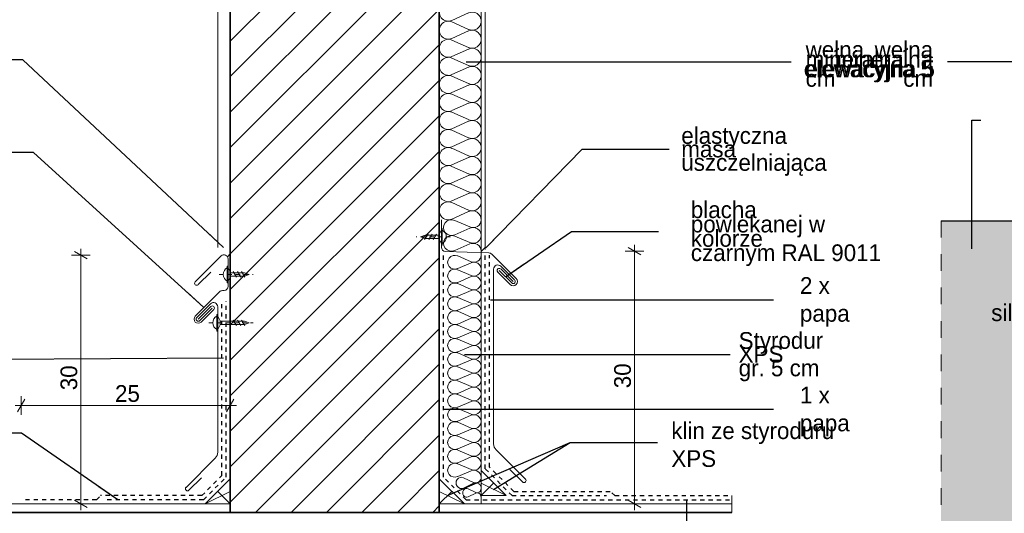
# Model space of a CAD drawing. Extents: x -109972 to -86652, y 98618 to 122888.
# Tile 13 of 74: x -97987 to -96810, y 106407 to 106998. Entities that reach past the tile are written whole.
import ezdxf

# ---------------------------------------------------------------- set-up
doc = ezdxf.new("R2010")
doc.units = 0
doc.header["$MEASUREMENT"] = 0
doc.linetypes.add('Hidden Line', pattern=[10, 5, -5])
doc.linetypes.add('Przerywana', pattern=[40, 20, -20])
for name, color, linetype, lineweight in [('A-Opisy_Nr_Pióra__21', 7, 'Continuous', 13), ('Arch konstrukcja dachu_Nr_Pióra__21', 7, 'Continuous', 13), ('Arch ocieplenie_Nr_Pióra__46', 5, 'Continuous', 13), ('Arch wykończenie_Nr_Pióra__46', 5, 'Continuous', 13), ('Arch wymiary_Nr_Pióra__21', 7, 'Continuous', 13), ('Arch ściany nośne_Nr_Pióra__21', 7, 'Continuous', 13), ('Arch ściany nośne_Nr_Pióra__27', 7, 'Continuous', 35), ('INWENT.ŚCIANY_Nr_Pióra__1', 7, 'Continuous', 25), ('INWENT.ŚCIANY_Nr_Pióra__21', 7, 'Continuous', 13), ('INWENT.ŚCIANY_Nr_Pióra__27', 7, 'Continuous', 35)]:
    doc.layers.add(name, color=color, linetype=linetype, lineweight=lineweight)
for name, color, linetype, lineweight, true_color in [('Arch kolorystyka_Nr_Pióra__61', 7, 'Continuous', 20, 0x6a6a6a), ('Arch ocieplenie_Nr_Pióra__24', 7, 'Continuous', 13, 0x029e21), ('Arch stropy_Nr_Pióra__3', 7, 'Continuous', 18, 0xff6600), ('INWENT DACH_Nr_Pióra__22', 7, 'Continuous', 25, 0x7f7f7f)]:
    doc.layers.add(name, color=color, linetype=linetype, lineweight=lineweight, true_color=true_color)
doc.layers.add('Arch ocieplenie', color=7, linetype='Continuous')
doc.layers.add('Arch wymiary', color=7, linetype='Continuous')
doc.styles.add('GENERATED_STYLE_2', font='txt')
doc.styles.add('GENERATED_STYLE_4', font='txt')
doc.dimstyles.new('GENERATED_STYLE__3', dxfattribs={"dimtxt": 20, "dimasz": 11.4, "dimexe": 0.18, "dimexo": 0, "dimgap": 0.09, "dimtad": 1, "dimdec": 0, "dimlfac": 0.1, "dimzin": 0, "dimdsep": 46, "dimtxsty": 'GENERATED_STYLE_2', "dimblk": 'ARROWHEAD_2', "dimblk1": 'ARROWHEAD_2', "dimblk2": 'ARROWHEAD_2', "dimcen": 0.09, "dimclrd": 7, "dimclre": 7, "dimclrt": 7, "dimazin": 0, "dimtfac": 1, "dimtdec": 4, "dimtmove": 0, "dimatfit": 3, "dimfxl": 0, "dimtolj": 1, "dimtzin": 0, "dimarcsym": 0})
doc.dimstyles.new('GENERATED_STYLE__4', dxfattribs={"dimtxt": 20, "dimasz": 11.4, "dimexe": 0.18, "dimexo": 0, "dimgap": 0.09, "dimtad": 1, "dimtih": 1, "dimtoh": 1, "dimdec": 0, "dimlfac": 0.1, "dimzin": 0, "dimdsep": 46, "dimtxsty": 'GENERATED_STYLE_2', "dimblk": 'ARROWHEAD_2', "dimblk1": 'ARROWHEAD_2', "dimblk2": 'ARROWHEAD_2', "dimcen": 0.09, "dimclrd": 7, "dimclre": 7, "dimclrt": 7, "dimazin": 0, "dimtfac": 1, "dimtdec": 4, "dimtmove": 0, "dimatfit": 3, "dimfxl": 0, "dimtolj": 1, "dimtzin": 0, "dimarcsym": 0})
doc.dimstyles.new('GENERATED_STYLE__5', dxfattribs={"dimtxt": 0.18, "dimasz": 27.36, "dimexe": 0.18, "dimexo": 0.0625, "dimgap": 0.09, "dimtad": 0, "dimtih": 1, "dimtoh": 1, "dimdec": 4, "dimzin": 0, "dimdsep": 46, "dimcen": 0.09, "dimadec": 0, "dimazin": 0, "dimtfac": 1, "dimtdec": 4, "dimtmove": 0, "dimatfit": 3, "dimldrblk": 'ARROWHEAD_5', "dimfxl": 0, "dimtolj": 1, "dimtzin": 0, "dimarcsym": 0})
pattern_1 = [(45, (0, 0), (-21.2132034, 21.2132034), [])]

# ---------------------------------------------------------------- blocks, each defined once
blk = doc.blocks.new('Izolacja cieplna 14_9', base_point=(-97435.5, 106758.2))
at = {"layer": 'Arch ocieplenie_Nr_Pióra__24', "linetype": 'Continuous'}
for p, q in [((-97450.4, 107288.4), (-97470.6, 107297.3)), ((-97470.6, 107277.6), (-97450.4, 107286.5)), ((-97450.4, 107266.8), (-97470.6, 107275.7)), ((-97470.6, 107256), (-97450.4, 107264.9)), ((-97450.4, 107245.2), (-97470.6, 107254.1)), ((-97470.6, 107234.4), (-97450.4, 107243.3)), ((-97450.4, 107223.6), (-97470.6, 107232.5)), ((-97470.6, 107212.8), (-97450.4, 107221.7)), ((-97450.4, 107202), (-97470.6, 107210.9)), ((-97470.6, 107191.2), (-97450.4, 107200.1)), ((-97450.4, 107180.4), (-97470.6, 107189.3)), ((-97470.6, 107169.6), (-97450.4, 107178.5)), ((-97450.4, 107158.8), (-97470.6, 107167.7)), ((-97470.6, 107148), (-97450.4, 107156.9)), ((-97450.4, 107137.2), (-97470.6, 107146.1)), ((-97470.6, 107126.4), (-97450.4, 107135.3)), ((-97450.4, 107115.6), (-97470.6, 107124.5)), ((-97470.6, 107104.8), (-97450.4, 107113.7)), ((-97450.4, 107094), (-97470.6, 107102.9)), ((-97470.6, 107083.2), (-97450.4, 107092.1)), ((-97450.4, 107072.4), (-97470.6, 107081.3)), ((-97470.6, 107061.6), (-97450.4, 107070.5)), ((-97450.4, 107050.8), (-97470.6, 107059.7)), ((-97470.6, 107040), (-97450.4, 107048.9)), ((-97450.4, 107029.2), (-97470.6, 107038.1)), ((-97470.6, 107018.4), (-97450.4, 107027.3)), ((-97450.4, 107007.6), (-97470.6, 107016.5)), ((-97470.6, 106996.8), (-97450.4, 107005.7)), ((-97450.4, 106986), (-97470.6, 106994.9)), ((-97470.6, 106975.2), (-97450.4, 106984.1)), ((-97450.4, 106964.4), (-97470.6, 106973.3)), ((-97470.6, 106953.6), (-97450.4, 106962.5)), ((-97450.4, 106942.8), (-97470.6, 106951.7)), ((-97470.6, 106932), (-97450.4, 106940.9)), ((-97450.4, 106921.2), (-97470.6, 106930.1)), ((-97470.6, 106910.4), (-97450.4, 106919.3)), ((-97450.4, 106899.6), (-97470.6, 106908.5)), ((-97470.6, 106888.8), (-97450.4, 106897.7)), ((-97450.4, 106878), (-97470.6, 106886.9)), ((-97470.6, 106867.2), (-97450.4, 106876.1)), ((-97450.4, 106856.4), (-97470.6, 106865.3)), ((-97470.6, 106845.6), (-97450.4, 106854.5)), ((-97450.4, 106834.8), (-97470.6, 106843.7)), ((-97470.6, 106824), (-97450.4, 106832.9)), ((-97450.4, 106813.2), (-97470.6, 106822.1)), ((-97470.6, 106802.4), (-97450.4, 106811.3)), ((-97450.4, 106791.5), (-97470.6, 106800.5)), ((-97470.6, 106780.8), (-97450.4, 106789.7)), ((-97450.4, 106769.9), (-97470.6, 106778.9)), ((-97470.6, 106759.1), (-97450.4, 106768.1))]:
    blk.add_line(p, q, dxfattribs=at)
for centre, start_param, end_param in [((-97474.8, 107287.4), 5.870392, 9.837571), ((-97446.1, 107298.2), 2.7288, 4.712389), ((-97446.1, 107276.6), 2.7288, 6.695979), ((-97474.8, 107265.8), 5.870392, 9.837571), ((-97474.8, 107244.2), 5.870392, 9.837571), ((-97446.1, 107255), 2.7288, 6.695979), ((-97446.1, 107233.4), 2.7288, 6.695979), ((-97474.8, 107222.6), 5.870392, 9.837571), ((-97446.1, 107211.8), 2.7288, 6.695979), ((-97474.8, 107201), 5.870392, 9.837571), ((-97446.1, 107190.2), 2.7288, 6.695979), ((-97474.8, 107179.4), 5.870392, 9.837571), ((-97446.1, 107168.6), 2.7288, 6.695979), ((-97474.8, 107157.8), 5.870392, 9.837571), ((-97446.1, 107147), 2.7288, 6.695979), ((-97474.8, 107136.2), 5.870392, 9.837571), ((-97446.1, 107125.4), 2.7288, 6.695979), ((-97474.8, 107114.6), 5.870392, 9.837571), ((-97446.1, 107103.8), 2.7288, 6.695979), ((-97474.8, 107093), 5.870392, 9.837571), ((-97446.1, 107082.2), 2.7288, 6.695979), ((-97474.8, 107071.4), 5.870392, 9.837571), ((-97446.1, 107060.6), 2.7288, 6.695979), ((-97474.8, 107049.8), 5.870392, 9.837571), ((-97446.1, 107039), 2.7288, 6.695979), ((-97474.8, 107028.2), 5.870392, 9.837571), ((-97446.1, 107017.4), 2.7288, 6.695979), ((-97474.8, 107006.6), 5.870392, 9.837571), ((-97446.1, 106995.8), 2.7288, 6.695979), ((-97474.8, 106985), 5.870392, 9.837571), ((-97446.1, 106974.2), 2.7288, 6.695979), ((-97474.8, 106963.4), 5.870392, 9.837571), ((-97446.1, 106952.6), 2.7288, 6.695979), ((-97474.8, 106941.8), 5.870392, 9.837571), ((-97446.1, 106931), 2.7288, 6.695979), ((-97474.8, 106920.2), 5.870392, 9.837571), ((-97446.1, 106909.4), 2.7288, 6.695979), ((-97474.8, 106898.6), 5.870392, 9.837571), ((-97446.1, 106887.8), 2.7288, 6.695979), ((-97474.8, 106877), 5.870392, 9.837571), ((-97446.1, 106866.2), 2.7288, 6.695979), ((-97474.8, 106855.4), 5.870392, 9.837571), ((-97446.1, 106844.6), 2.7288, 6.695979), ((-97474.8, 106833.8), 5.870392, 9.837571), ((-97446.1, 106823), 2.7288, 6.695979), ((-97474.8, 106812.2), 5.870392, 9.837571), ((-97446.1, 106801.4), 2.7288, 6.695979), ((-97474.8, 106790.6), 5.870392, 9.837571), ((-97446.1, 106779.8), 2.7288, 6.695979), ((-97474.8, 106769), 5.870392, 9.837571), ((-97446.1, 106758.2), 4.712389, 6.695979)]:
    blk.add_ellipse(centre, major_axis=(0, 10.8), ratio=0.984609, start_param=start_param, end_param=end_param, dxfattribs=at)
blk = doc.blocks.new('Izolacja cieplna 14_12', base_point=(-97435.5, 106450.3))
at = {"layer": 'Arch ocieplenie_Nr_Pióra__46', "linetype": 'Continuous'}
for p, q in [((-97447.4, 106708.1), (-97463.5, 106715)), ((-97463.5, 106699.9), (-97447.4, 106706.8)), ((-97447.4, 106691.6), (-97463.5, 106698.5)), ((-97463.5, 106683.3), (-97447.4, 106690.2)), ((-97447.4, 106675), (-97463.5, 106681.9)), ((-97463.5, 106666.7), (-97447.4, 106673.6)), ((-97447.4, 106658.4), (-97463.5, 106665.3)), ((-97463.5, 106650.1), (-97447.4, 106657)), ((-97447.4, 106641.8), (-97463.5, 106648.7)), ((-97463.5, 106633.5), (-97447.4, 106640.4)), ((-97447.4, 106625.2), (-97463.5, 106632.1)), ((-97463.5, 106616.9), (-97447.4, 106623.8)), ((-97447.4, 106608.6), (-97463.5, 106615.5)), ((-97463.5, 106600.3), (-97447.4, 106607.2)), ((-97447.4, 106592), (-97463.5, 106598.9)), ((-97463.5, 106583.7), (-97447.4, 106590.6)), ((-97447.4, 106575.4), (-97463.5, 106582.3)), ((-97463.5, 106567.1), (-97447.4, 106574)), ((-97447.4, 106558.8), (-97463.5, 106565.7)), ((-97463.5, 106550.5), (-97447.4, 106557.4)), ((-97447.4, 106542.3), (-97463.5, 106549.2)), ((-97463.5, 106534), (-97447.4, 106540.9)), ((-97447.4, 106525.7), (-97463.5, 106532.6)), ((-97463.5, 106517.4), (-97447.4, 106524.3)), ((-97447.4, 106509.1), (-97463.5, 106516)), ((-97463.5, 106500.8), (-97447.4, 106507.7)), ((-97447.4, 106492.5), (-97463.5, 106499.4)), ((-97463.5, 106484.2), (-97447.4, 106491.1)), ((-97447.4, 106475.9), (-97463.5, 106482.8)), ((-97463.5, 106467.6), (-97447.4, 106474.5)), ((-97447.4, 106459.3), (-97463.5, 106466.2)), ((-97463.5, 106451), (-97447.4, 106457.9))]:
    blk.add_line(p, q, dxfattribs=at)
for centre, start_param, end_param in [((-97467, 106707.4), 4.299595, 8.266775), ((-97444, 106715.7), 1.158004, 3.141593), ((-97444, 106699.2), 1.158004, 5.125183), ((-97467, 106690.9), 4.299595, 8.266775), ((-97444, 106682.6), 1.158004, 5.125183), ((-97467, 106674.3), 4.299595, 8.266775), ((-97444, 106666), 1.158004, 5.125183), ((-97467, 106657.7), 4.299595, 8.266775), ((-97444, 106649.4), 1.158004, 5.125183), ((-97467, 106641.1), 4.299595, 8.266775), ((-97467, 106624.5), 4.299595, 8.266775), ((-97444, 106632.8), 1.158004, 5.125183), ((-97444, 106616.2), 1.158004, 5.125183), ((-97467, 106607.9), 4.299595, 8.266775), ((-97444, 106599.6), 1.158004, 5.125183), ((-97467, 106591.3), 4.299595, 8.266775), ((-97444, 106583), 1.158004, 5.125183), ((-97467, 106574.7), 4.299595, 8.266775), ((-97444, 106566.4), 1.158004, 5.125183), ((-97467, 106558.1), 4.299595, 8.266775), ((-97467, 106541.6), 4.299595, 8.266775), ((-97444, 106549.8), 1.158004, 5.125183), ((-97444, 106533.3), 1.158004, 5.125183), ((-97467, 106525), 4.299595, 8.266775), ((-97467, 106508.4), 4.299595, 8.266775), ((-97444, 106516.7), 1.158004, 5.125183), ((-97444, 106500.1), 1.158004, 5.125183), ((-97467, 106491.8), 4.299595, 8.266775), ((-97444, 106483.5), 1.158004, 5.125183), ((-97467, 106475.2), 4.299595, 8.266775), ((-97467, 106458.6), 4.299595, 8.266775), ((-97444, 106466.9), 1.158004, 5.125183), ((-97444, 106450.3), 3.141593, 5.125182)]:
    blk.add_ellipse(centre, major_axis=(-8.51, 0), ratio=0.975031, start_param=start_param, end_param=end_param, dxfattribs=at)
blk = doc.blocks.new('Izolacja cieplna 14_14', base_point=(-97435.5, 106758.2))
at = {"layer": 'Arch ocieplenie_Nr_Pióra__24', "linetype": 'Continuous'}
for p, q in [((-97467.1, 106757.5), (-97448.9, 106749.7)), ((-97448.9, 106748.1), (-97467.1, 106740.3)), ((-97467.1, 106738.7), (-97448.9, 106730.9)), ((-97448.9, 106729.3), (-97467.1, 106721.5))]:
    blk.add_line(p, q, dxfattribs=at)
for centre, start_param, end_param in [((-97470.9, 106748.9), 1.158003, 5.125183), ((-97445, 106758.2), 4.299596, 6.283185), ((-97445, 106739.5), 4.299595, 8.266774), ((-97470.9, 106730.1), 1.158003, 5.125183), ((-97445, 106720.7), 0, 1.983589)]:
    blk.add_ellipse(centre, major_axis=(9.57, 0), ratio=0.979588, start_param=start_param, end_param=end_param, dxfattribs=at)
blk = doc.blocks.new('Izolacja cieplna 14_15', base_point=(-97435.5, 106450.3))
at = {"layer": 'Arch ocieplenie_Nr_Pióra__46', "linetype": 'Continuous'}
for p, q in [((-97456.5, 106449.7), (-97444.4, 106444.1)), ((-97444.4, 106443), (-97456.5, 106437.3))]:
    blk.add_line(p, q, dxfattribs=at)
for centre, start_param, end_param in [((-97459.1, 106443.5), 2.728799, 6.695979), ((-97441.8, 106450.3), 5.870392, 7.853982), ((-97441.8, 106436.8), 1.570796, 3.554385)]:
    blk.add_ellipse(centre, major_axis=(0, -6.77), ratio=0.94285, start_param=start_param, end_param=end_param, dxfattribs=at)
blk = doc.blocks.new('Izolacja cieplna 14_16', base_point=(-97435.5, 106436.8))
at = {"layer": 'Arch ocieplenie_Nr_Pióra__46', "linetype": 'Continuous'}
for p, q in [((-97451, 106436.3), (-97442, 106431.9)), ((-97442, 106431), (-97451, 106426.6))]:
    blk.add_line(p, q, dxfattribs=at)
for centre, start_param, end_param in [((-97452.8, 106431.5), 2.728799, 6.695979), ((-97440.2, 106436.8), 5.870392, 7.853982), ((-97440.2, 106426.2), 1.570796, 3.554385)]:
    blk.add_ellipse(centre, major_axis=(0, -5.29), ratio=0.887442, start_param=start_param, end_param=end_param, dxfattribs=at)
blk = doc.blocks.new('*D169')
at = {"layer": 'Arch wymiary_Nr_Pióra__21', "linetype": 'Continuous'}
for p, q in [((-97252.1, 106720.7), (-97252.1, 106728.1)), ((-97240.8, 106720.7), (-97263.3, 106720.7)), ((-97244.6, 106716.4), (-97259.6, 106725.1)), ((-97252.1, 106418.2), (-97252.1, 106720.7)), ((-97259.6, 106422.6), (-97244.6, 106413.9)), ((-97240.8, 106418.2), (-97263.3, 106418.2)), ((-97252.1, 106410.9), (-97252.1, 106418.2))]:
    blk.add_line(p, q, dxfattribs=at)
at = {"layer": 'Arch wymiary_Nr_Pióra__21', "insert": (-97256.1, 106556.7), "char_height": 20, "attachment_point": 7, "rotation": 90, "style": 'GENERATED_STYLE_2'}
blk.add_mtext('{30}', dxfattribs=at)
blk = doc.blocks.new('ARROWHEAD_2')
at = {"color": 0, "linetype": 'Continuous', "lineweight": 0}
for p, q in [((0, 0), (-1, 0)), ((-0.38, -0.66), (0.38, 0.66))]:
    blk.add_line(p, q, dxfattribs=at)
blk = doc.blocks.new('*D170')
at = {"layer": 'Arch wymiary_Nr_Pióra__21', "linetype": 'Continuous'}
for p, q in [((-97902.9, 106716), (-97925.4, 106716)), ((-97906.7, 106711.7), (-97921.7, 106720.4)), ((-97914.2, 106716), (-97914.2, 106723.4)), ((-97914.2, 106418.2), (-97914.2, 106716)), ((-97921.7, 106422.6), (-97906.7, 106413.9)), ((-97902.9, 106418.2), (-97925.4, 106418.2)), ((-97914.2, 106410.9), (-97914.2, 106418.2))]:
    blk.add_line(p, q, dxfattribs=at)
at = {"layer": 'Arch wymiary_Nr_Pióra__21', "insert": (-97918.2, 106554.3), "char_height": 20, "attachment_point": 7, "rotation": 90, "style": 'GENERATED_STYLE_2'}
blk.add_mtext('{30}', dxfattribs=at)
blk = doc.blocks.new('*D171')
at = {"layer": 'Arch wymiary_Nr_Pióra__21', "linetype": 'Continuous'}
for p, q in [((-97981.1, 106543.6), (-97989.8, 106528.6)), ((-97985.5, 106524.9), (-97985.5, 106547.4)), ((-97739.8, 106528.6), (-97731.1, 106543.6)), ((-97735.5, 106524.9), (-97735.5, 106547.4)), ((-97992.8, 106536.1), (-97985.5, 106536.1)), ((-97985.5, 106536.1), (-97735.5, 106536.1)), ((-97735.5, 106536.1), (-97728.1, 106536.1))]:
    blk.add_line(p, q, dxfattribs=at)
at = {"layer": 'Arch wymiary_Nr_Pióra__21', "insert": (-97873.3, 106540.1), "char_height": 20, "attachment_point": 7, "style": 'GENERATED_STYLE_2'}
blk.add_mtext('{25}', dxfattribs=at)
blk = doc.blocks.new('ARROWHEAD_5')
at = {"color": 0, "linetype": 'Continuous', "lineweight": 0}
blk.add_line((0, 0), (-1, 0), dxfattribs=at)
blk.add_solid([(-1, 0.2679), (0, 0), (-1, -0.2679), (-1, 0.2679)], dxfattribs=at)

msp = doc.modelspace()

# ---------------------------------------------------------------- hatches: boundary and pattern name
at = {"layer": 'Arch kolorystyka_Nr_Pióra__61', "linetype": 'Continuous', "lineweight": 0, "true_color": 0x1a1a1a}
msp.add_hatch(color=250, dxfattribs=at).paths.add_polyline_path([(-96885.5, 106318.2), (-96585.5, 106318.2), (-96585.5, 106757.1), (-96885.5, 106757.1)], flags=0)
at = {"layer": 'Arch ściany nośne_Nr_Pióra__21', "linetype": 'Continuous'}
h = msp.add_hatch(dxfattribs=at)
h.set_pattern_fill('Common_Brick', color=256, style=0, pattern_type=2)
h.set_pattern_definition(pattern_1)
h.paths.add_polyline_path([(-97735.5, 106408.2), (-97735.5, 107268.2), (-97485.5, 107268.2), (-97485.5, 106408.2)], flags=0)
h = msp.add_hatch(dxfattribs=at)
h.set_pattern_fill('Common_Brick', color=256, style=0, pattern_type=2)
h.set_pattern_definition(pattern_1)
h.paths.add_polyline_path([(-97435.5, 106718.9), (-97425.7, 106718.5, -0.196258), (-97430.5, 106726.9), (-97435.5, 106726.9)], flags=0)
h = msp.add_hatch(dxfattribs=at)
h.set_pattern_fill('Common_Brick', color=256, style=0, pattern_type=2)
h.set_pattern_definition(pattern_1)
h.paths.add_polyline_path([(-97750.5, 106711), (-97746.5, 106714.9, -0.668179), (-97738, 106711.4), (-97738, 106711), (-97735.5, 106711), (-97735.5, 106719), (-97735.5, 106725.2), (-97750.5, 106725.2, -0.377687)], flags=0)

# ---------------------------------------------------------------- linework, layer by layer
at = {"layer": 'Arch konstrukcja dachu_Nr_Pióra__21', "linetype": 'Continuous'}
for p, q in [((-97508, 106737.8), (-97502.4, 106739.8)), ((-97498.9, 106741.2), (-97503, 106734.5)), ((-97486, 106739.8), (-97502.4, 106739.8)), ((-97493.9, 106741.2), (-97498, 106734.5)), ((-97488.9, 106741.2), (-97493, 106734.5)), ((-97486, 106740.3), (-97483, 106745.8)), ((-97486, 106735.3), (-97486, 106740.3)), ((-97483, 106727.8), (-97483, 106747.8)), ((-97482, 106747.8), (-97483, 106747.8)), ((-97482, 106745.8), (-97482, 106747.8)), ((-97482, 106729.8), (-97482, 106745.8)), ((-97502.4, 106735.8), (-97508, 106737.8)), ((-97486, 106735.8), (-97502.4, 106735.8)), ((-97486, 106735.3), (-97483, 106729.8)), ((-97483, 106727.8), (-97482, 106727.8)), ((-97482, 106727.8), (-97482, 106729.8)), ((-97739, 106702.8), (-97738, 106702.8)), ((-97739, 106700.8), (-97739, 106702.8)), ((-97738, 106682.8), (-97738, 106702.8)), ((-97739, 106684.8), (-97739, 106700.8)), ((-97735, 106695.3), (-97738, 106700.8)), ((-97735, 106690.3), (-97735, 106695.3)), ((-97735, 106694.8), (-97718.6, 106694.8)), ((-97732, 106696.2), (-97727.9, 106689.5)), ((-97727, 106696.2), (-97722.9, 106689.5)), ((-97722, 106696.2), (-97717.9, 106689.5)), ((-97713, 106692.8), (-97718.6, 106694.8)), ((-97718.6, 106690.8), (-97713, 106692.8)), ((-97739, 106682.8), (-97739, 106684.8)), ((-97738, 106682.8), (-97739, 106682.8)), ((-97735, 106690.3), (-97738, 106684.8)), ((-97735, 106690.8), (-97718.6, 106690.8)), ((-97751.5, 106645), (-97750.5, 106645)), ((-97751.5, 106643), (-97751.5, 106645)), ((-97750.5, 106625), (-97750.5, 106645)), ((-97751.5, 106627), (-97751.5, 106643)), ((-97747.5, 106637.5), (-97750.5, 106643)), ((-97747.5, 106632.5), (-97750.5, 106627)), ((-97747.5, 106632.5), (-97747.5, 106637.5)), ((-97747.5, 106637), (-97718.6, 106637)), ((-97747.5, 106633), (-97718.6, 106633)), ((-97732, 106638.3), (-97727.9, 106631.6)), ((-97727, 106638.3), (-97722.9, 106631.6)), ((-97722, 106638.3), (-97717.9, 106631.6)), ((-97713, 106635), (-97718.6, 106637)), ((-97718.6, 106633), (-97713, 106635)), ((-97751.5, 106625), (-97751.5, 106627)), ((-97750.5, 106625), (-97751.5, 106625))]:
    msp.add_line(p, q, dxfattribs=at)
at = {"layer": 'Arch konstrukcja dachu_Nr_Pióra__21', "linetype": 'Hidden Line'}
for p, q in [((-97472.2, 106737.8), (-97513, 106737.8)), ((-97748.7, 106692.8), (-97708, 106692.8)), ((-97761.2, 106635), (-97708, 106635))]:
    msp.add_line(p, q, dxfattribs=at)
at = {"layer": 'Arch konstrukcja dachu_Nr_Pióra__21', "linetype": 'Continuous'}
for centre, start, end in [((-97486.2, 106737.8), 298.1509, 61.8491), ((-97734.7, 106692.8), 118.1509, 241.8491), ((-97747.2, 106635), 118.1509, 241.8491)]:
    msp.add_arc(centre, 9.07, start, end, dxfattribs=at)
at = {"layer": 'Arch stropy_Nr_Pióra__3', "linetype": 'Continuous'}
for p, q in [((-97483, 106758.2), (-97483, 106725.3)), ((-97746.5, 106714.9), (-97777.3, 106684.1)), ((-97477.9, 106720.3), (-97426.1, 106718.5)), ((-97422.7, 106717.1), (-97393.6, 106687.9)), ((-97738, 106711.4), (-97738, 106678.6)), ((-97395.4, 106686.2), (-97411.9, 106702.7)), ((-97758.8, 106695.6), (-97773.8, 106680.6)), ((-97420.5, 106490.2), (-97420.5, 106699.2)), ((-97415.7, 106695.9), (-97400.7, 106680.9)), ((-97413.9, 106697.6), (-97398.9, 106682.6)), ((-97412.1, 106699.4), (-97397.1, 106684.4)), ((-97748.2, 106672.1), (-97777.3, 106642.9)), ((-97742.8, 106673.6), (-97744.8, 106673.5)), ((-97775.6, 106641.2), (-97759, 106657.7)), ((-97758.8, 106654.4), (-97773.8, 106639.4)), ((-97757, 106652.6), (-97772, 106637.6)), ((-97755.2, 106650.9), (-97770.3, 106635.9)), ((-97750.5, 106480.2), (-97750.5, 106654.2)), ((-97417.5, 106483.1), (-97382.5, 106448.1)), ((-97753.4, 106473.1), (-97788.4, 106438.1)), ((-97401.1, 106459.6), (-97386.1, 106444.6)), ((-97769.9, 106449.6), (-97784.9, 106434.6))]:
    msp.add_line(p, q, dxfattribs=at)
for centre, radius, start, end in [((-97743, 106711.4), 5, 0, 135), ((-97478, 106725.3), 5, 180, 270), ((-97426.3, 106713.5), 5, 45, 88), ((-97415.5, 106699.2), 5, 45, 180), ((-97413.9, 106697.6), 2.5, 45, 225), ((-97775.6, 106682.3), 2.5, 135, 315), ((-97397.1, 106684.4), 5, 225, 45), ((-97397.1, 106684.4), 2.5, 225, 45), ((-97744.7, 106668.5), 5, 92, 135), ((-97743, 106678.6), 5, 272, 0), ((-97755.5, 106654.2), 5, 0, 135), ((-97757, 106652.6), 2.5, 315, 135), ((-97773.8, 106639.4), 5, 135, 315), ((-97773.8, 106639.4), 2.5, 135, 315), ((-97760.5, 106480.2), 10, 315, 0), ((-97410.5, 106490.2), 10, 180, 225), ((-97384.3, 106446.4), 2.5, 225, 45), ((-97786.6, 106436.4), 2.5, 135, 315)]:
    msp.add_arc(centre, radius, start, end, dxfattribs=at)
at = {"layer": 'Arch wykończenie_Nr_Pióra__46', "linetype": 'Continuous'}
for p, q in [((-97750.5, 107468.2), (-97750.5, 106725.2)), ((-97750.5, 107468.2), (-97750.5, 106725.2)), ((-97735.5, 107298.2), (-97735.5, 106418.2)), ((-97735.5, 107298.2), (-97735.5, 106418.2)), ((-97435.5, 107298.2), (-97435.5, 106418.2)), ((-97430.5, 107298.2), (-97430.5, 106722.6))]:
    msp.add_line(p, q, dxfattribs=at)
at = {"layer": 'Arch ściany nośne_Nr_Pióra__27', "linetype": 'Continuous'}
for p, q in [((-97735.5, 106408.2), (-97735.5, 107268.2)), ((-97485.5, 107268.2), (-97485.5, 106408.2)), ((-97485.5, 106408.2), (-97735.5, 106408.2))]:
    msp.add_line(p, q, dxfattribs=at)
at = {"layer": 'INWENT DACH_Nr_Pióra__22', "linetype": 'Continuous'}
msp.add_line((-96885.5, 106757.1), (-96585.5, 106757.1), dxfattribs=at)
at = {"layer": 'INWENT.ŚCIANY_Nr_Pióra__1', "linetype": 'Hidden Line'}
for p, q in [((-97480.5, 106450.3), (-97480.5, 106715.7)), ((-97430.5, 106460.3), (-97430.5, 106715.7)), ((-97425.5, 106462.4), (-97425.5, 106715.7)), ((-97745.5, 106452.4), (-97745.5, 106660.7)), ((-97740.5, 106450.3), (-97740.5, 106660.7)), ((-97398.4, 106428.2), (-97430.5, 106460.3)), ((-97396.3, 106433.2), (-97425.5, 106462.4)), ((-97769.6, 106428.2), (-97745.5, 106452.4)), ((-97767.5, 106423.2), (-97740.5, 106450.3)), ((-97453.4, 106423.2), (-97480.5, 106450.3)), ((-97396.3, 106433.2), (-97280.5, 106433.2)), ((-97275.5, 106428.2), (-97280.5, 106433.2)), ((-97895.5, 106423.2), (-97985.5, 106423.2)), ((-97895.5, 106423.2), (-97890.5, 106428.2)), ((-97769.6, 106428.2), (-97890.5, 106428.2)), ((-97767.5, 106423.2), (-97885.5, 106423.2)), ((-97453.4, 106423.2), (-97135.5, 106423.2)), ((-97398.4, 106428.2), (-97285.5, 106428.2)), ((-97275.5, 106428.2), (-97135.5, 106428.2))]:
    msp.add_line(p, q, dxfattribs=at)
at = {"layer": 'INWENT.ŚCIANY_Nr_Pióra__21', "linetype": 'Przerywana'}
for p, q in [((-96885.5, 106757.1), (-96885.5, 105668.2)), ((-97135.5, 106428.2), (-97135.5, 105668.2))]:
    msp.add_line(p, q, dxfattribs=at)
at = {"layer": 'INWENT.ŚCIANY_Nr_Pióra__21', "linetype": 'Continuous'}
for p, q in [((-97435.5, 106428.2), (-97435.5, 106458.2)), ((-97405.5, 106428.2), (-97435.5, 106458.2)), ((-97765.5, 106418.2), (-97735.5, 106448.2)), ((-97735.5, 106418.2), (-97735.5, 106448.2)), ((-97485.5, 106418.2), (-97485.5, 106448.2)), ((-97455.5, 106418.2), (-97485.5, 106448.2)), ((-97765.5, 106418.2), (-97735.5, 106433.2)), ((-97735.5, 106418.2), (-97750.5, 106433.2)), ((-97485.5, 106418.2), (-97470.5, 106433.2)), ((-97455.5, 106418.2), (-97485.5, 106433.2)), ((-97435.5, 106428.2), (-97420.5, 106443.2)), ((-97405.5, 106428.2), (-97435.5, 106443.2)), ((-97435.5, 106428.2), (-97405.5, 106428.2)), ((-97735.5, 106418.2), (-98350.5, 106418.2)), ((-97735.5, 106418.2), (-97765.5, 106418.2)), ((-97135.5, 106418.2), (-97485.5, 106418.2)), ((-97485.5, 106418.2), (-97455.5, 106418.2))]:
    msp.add_line(p, q, dxfattribs=at)
at = {"layer": 'INWENT.ŚCIANY_Nr_Pióra__27', "linetype": 'Continuous'}
msp.add_line((-98350.5, 106408.2), (-97135.5, 106408.2), dxfattribs=at)

# ---------------------------------------------------------------- block references
at = {"layer": 'Arch ocieplenie', "color": 104, "linetype": 'Continuous', "lineweight": 20, "true_color": 0x029e21}
for name, p in [('Izolacja cieplna 14_9', (-97435.5, 106758.2)), ('Izolacja cieplna 14_14', (-97435.5, 106758.2)), ('Izolacja cieplna 14_12', (-97435.5, 106450.3)), ('Izolacja cieplna 14_15', (-97435.5, 106450.3)), ('Izolacja cieplna 14_16', (-97435.5, 106436.8))]:
    msp.add_blockref(name, p, dxfattribs=at)

# ---------------------------------------------------------------- texts
at = {"layer": 'A-Opisy_Nr_Pióra__21', "linetype": 'Continuous', "char_height": 20, "style": 'GENERATED_STYLE_4'}
for s, insert, width, attachment_point, line_spacing_factor in [('{wełna mineralna\\Pelewacyjna 5 cm}', (-96895, 106944.4), 170.73, 6, 0.344001), ('{wełna mineralna\\Pelewacyjna 5 cm}', (-97047.4, 106944.4), 170.73, 4, 0.344001), ('{elastyczna\\Pmasa uszczelniająca}', (-97196.1, 106839.9), 213.271, 4, 0.483435), ('{blacha\\Ppowlekanej w kolorze \\Pczarnym RAL 9011}', (-97184.7, 106741.5), 225.883, 4, 0.514144), ('{Styrodur XPS\\Pgr. 5 cm}', (-97127.5, 106594.4), 140.048, 4, 0.492877)]:
    msp.add_mtext(s, dxfattribs=dict(at, insert=insert, width=width, attachment_point=attachment_point, line_spacing_factor=line_spacing_factor))
for s, insert, width, attachment_point in [('{bloczki silikatowe}', (-96709.5, 106663.6), 177.318, 6), ('{2 x papa}', (-97054.2, 106659.9), 88.471, 4), ('{1 x papa}', (-97054.2, 106528.8), 88.471, 4), ('{klin ze styroduru XPS}', (-97208, 106489.1), 220.989, 4), ('{klin ze styroduru XPS}', (-97208, 106489.1), 220.989, 4)]:
    msp.add_mtext(s, dxfattribs=dict(at, insert=insert, width=width, attachment_point=attachment_point))

# ---------------------------------------------------------------- dimensions: what is measured, and where the dimension line sits
at = {"layer": 'Arch wymiary', "linetype": 'Continuous'}
for base, p1, p2, picture, middle in [((-97252.1, 106418.2), (-97135.5, 106418.2), (-97458, 106720.7), '*D169', (-97266.1, 106571.9)), ((-97914.2, 106418.2), (-97964.5, 106418.2), (-97655.1, 106716), '*D170', (-97928.2, 106569.5))]:
    dim = msp.add_linear_dim(base=base, p1=p1, p2=p2, angle=90, dimstyle='GENERATED_STYLE__3', dxfattribs=at)
    dim.commit()
    dim.dimension.update_dxf_attribs({"geometry": picture, "text_midpoint": middle})
dim = msp.add_linear_dim(base=(-97985.5, 106536.1), p1=(-97985.5, 106445.1), p2=(-97735.5, 106430.1), dimstyle='GENERATED_STYLE__4', dxfattribs=at)
dim.commit()
dim.dimension.update_dxf_attribs({"geometry": '*D171', "text_midpoint": (-97858.1, 106550.1)})

# ---------------------------------------------------------------- leaders
at = {"layer": 'A-Opisy_Nr_Pióra__21', "linetype": 'Continuous', "annotation_type": 0, "has_hookline": 1, "hookline_direction": 1}
for points, text_width in [([(-97453.2, 106947.3), (-97064.6, 106947.3)], 152.4), ([(-96562.6, 106947.3), (-96877.9, 106947.3)], 152.4), ([(-97743.7, 106725.2), (-97983.4, 106949.6), (-98087.5, 106949.6)], 206.7), ([(-96848.6, 106723.6), (-96848.6, 106877.4), (-96837.8, 106877.4)], 133.3), ([(-97766.9, 106653.3), (-97970.8, 106838.9), (-98074.9, 106838.9)], 195.2), ([(-97429.9, 106724.5), (-97314.8, 106842.7), (-97210.7, 106842.7)], 206.7), ([(-97406.4, 106690.1), (-97327.4, 106744.4), (-97223.3, 106744.4)], 195.2), ([(-97424.2, 106662.5), (-97085.9, 106662.5)], 64.8), ([(-97743.5, 106592.7), (-98220.2, 106590)], 64.8), ([(-97455.5, 106597.1), (-97137.5, 106597.1)], 138.1), ([(-97480.5, 106531.5), (-97085.9, 106531.5)], 64.8), ([(-97870, 106423.2), (-97985.1, 106502.9), (-98089.3, 106502.9)], 187.6), ([(-97475.5, 106428.2), (-97328.8, 106491.8), (-97224.6, 106491.8)], 212.4), ([(-97420.5, 106435.7), (-97328.8, 106491.8), (-97224.6, 106491.8)], 212.4), ([(-97190, 106423.2), (-97190, 106326.1), (-97085.9, 106326.1)], 64.8)]:
    msp.add_leader(points, dimstyle='GENERATED_STYLE__5', dxfattribs=dict(at, text_width=text_width))

doc.saveas('drawing.dxf')
